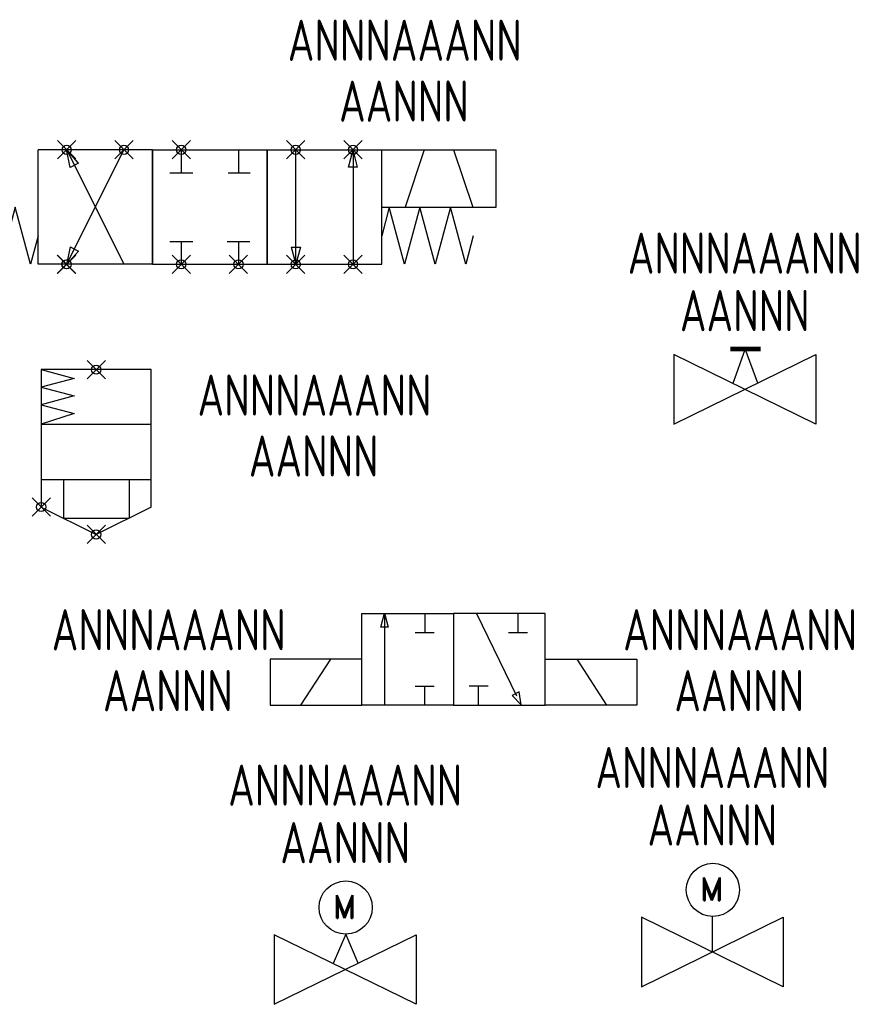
# Model space of a CAD drawing. Header units: millimetres. Extents: x 472 to 1299, y 510 to 798.
# Tile 67 of 69: x 1160 to 1197, y 584 to 627. Entities that reach past the tile are written whole.
import ezdxf
from ezdxf.enums import TextEntityAlignment as Align

# ---------------------------------------------------------------- set-up
doc = ezdxf.new("R2010")
doc.units = ezdxf.units.MM
doc.header["$LTSCALE"] = 4
doc.header["$PDMODE"] = 35
doc.header["$PDSIZE"] = 0.4
for name, color, linetype in [('AG_ABB_DESIGNATION', 7, 'Continuous'), ('AG_CUSTOM_DESIGNATION', 1, 'Continuous'), ('AG_GRAPH', 7, 'Continuous'), ('AG_KKS_DESIGNATION', 5, 'Continuous'), ('AG_NODE', 1, 'Continuous'), ('AG_SYS_DESIGNATION', 6, 'Continuous'), ('ARMATURA', 7, 'Continuous')]:
    doc.layers.add(name, color=color, linetype=linetype)
doc.layers.add('KKS_1', color=7, linetype='Continuous', lineweight=5)
doc.styles.add('ROMAND', font='romand')
doc.styles.add('SIMPLEX', font='simplex')
doc.styles.get("Standard").update_dxf_attribs({"font": 'ISOCP.SHX'})

# ---------------------------------------------------------------- blocks, each defined once
blk = doc.blocks.new('DVA08')
at = {"layer": 'AG_GRAPH', "color": 0, "linetype": 'ByBlock'}
for p, q in [((-0.500003, 7.5), (-1.833333, 2.499999)), ((0.833334, 2.5), (-0.500003, 7.5)), ((2.166665, 7.5), (0.833335, 2.5)), ((3.500004, 2.5), (2.166666, 7.5)), ((4.833332, 7.5), (3.500002, 2.5)), ((5.500001, 5), (4.833334, 7.500001)), ((-1.833331, 2.499999), (-2.499999, 5))]:
    blk.add_line(p, q, dxfattribs=at)
at = {"layer": 'AG_ABB_DESIGNATION', "style": 'SIMPLEX'}
blk.add_attdef('ABB_DESIGNATION', text='', height=3, dxfattribs=at).set_placement((2.5, -10), align=Align.CENTER)
at = {"layer": 'AG_CUSTOM_DESIGNATION', "style": 'SIMPLEX'}
blk.add_attdef('CUSTOM_DESIGNATION', text='', height=3, dxfattribs=at).set_placement((2.5, -10), align=Align.CENTER)
at = {"layer": 'AG_KKS_DESIGNATION', "style": 'SIMPLEX'}
for tag in ['KKS_DESIGNATION_ROW2', 'KKS_DESIGNATION']:
    blk.add_attdef(tag, text='', height=3, dxfattribs=at).set_placement((2.5, -10), align=Align.CENTER)
at = {"layer": 'AG_SYS_DESIGNATION', "style": 'SIMPLEX'}
blk.add_attdef('SYSTEM_DESIGNATION', text='', height=3, dxfattribs=at).set_placement((2.5, -15), align=Align.CENTER)
blk = doc.blocks.new('DVB06')
at = {"layer": 'AG_GRAPH', "color": 0, "linetype": 'ByBlock'}
for p, q in [((-2.5, 10), (-2.5, 0)), ((-2.5, 10), (7.5, 10)), ((-0.401923, 8.5), (0, 9.999997)), ((0.401922, 8.499999), (-0.000001, 9.999997)), ((0, 10), (0, 0)), ((4.999997, 0), (4.999997, 10)), ((7.5, 10), (7.5, 0)), ((-0.401924, 8.5), (0.401922, 8.5)), ((4.598073, 1.500001), (4.999996, 0.000001)), ((5.401921, 1.5), (4.598074, 1.5)), ((5.40192, 1.500001), (4.999997, 0)), ((-2.5, 0), (7.5, 0))]:
    blk.add_line(p, q, dxfattribs=at)
at = {"layer": 'AG_NODE'}
for p in [(0, 10), (5, 10), (0, 0), (5, 0)]:
    blk.add_point(p, dxfattribs=at)
at = {"layer": 'AG_ABB_DESIGNATION', "style": 'SIMPLEX'}
blk.add_attdef('ABB_DESIGNATION', text='', height=3, dxfattribs=at).set_placement((2.5, -10), align=Align.CENTER)
at = {"layer": 'AG_CUSTOM_DESIGNATION', "style": 'SIMPLEX'}
blk.add_attdef('CUSTOM_DESIGNATION', text='', height=3, dxfattribs=at).set_placement((2.5, -10), align=Align.CENTER)
at = {"layer": 'AG_KKS_DESIGNATION', "style": 'SIMPLEX'}
for tag in ['KKS_DESIGNATION_ROW2', 'KKS_DESIGNATION']:
    blk.add_attdef(tag, text='', height=3, dxfattribs=at).set_placement((2.5, -10), align=Align.CENTER)
at = {"layer": 'AG_SYS_DESIGNATION', "style": 'SIMPLEX'}
blk.add_attdef('SYSTEM_DESIGNATION', text='', height=3, dxfattribs=at).set_placement((2.5, -15), align=Align.CENTER)
blk = doc.blocks.new('DVB15')
at = {"layer": 'AG_GRAPH', "color": 0, "linetype": 'ByBlock'}
for p, q in [((-2.5, 10), (7.5, 10)), ((-2.5, 10), (-2.5, 0)), ((0, 10), (0, 8)), ((7.5, 10), (7.5, 0)), ((-1, 8), (1, 8)), ((-1, 2), (1, 2)), ((0, 2), (0, 0)), ((4, 2), (6, 2)), ((5, 2), (5, 0)), ((-2.5, 0), (7.5, 0))]:
    blk.add_line(p, q, dxfattribs=at)
at = {"layer": 'AG_NODE'}
for p in [(0, 10), (0, 0), (5, 0)]:
    blk.add_point(p, dxfattribs=at)
at = {"layer": 'AG_ABB_DESIGNATION', "style": 'SIMPLEX'}
blk.add_attdef('ABB_DESIGNATION', text='', height=3, dxfattribs=at).set_placement((2.5, -10), align=Align.CENTER)
at = {"layer": 'AG_CUSTOM_DESIGNATION', "style": 'SIMPLEX'}
blk.add_attdef('CUSTOM_DESIGNATION', text='', height=3, dxfattribs=at).set_placement((2.5, -10), align=Align.CENTER)
at = {"layer": 'AG_KKS_DESIGNATION', "style": 'SIMPLEX'}
for tag in ['KKS_DESIGNATION_ROW2', 'KKS_DESIGNATION']:
    blk.add_attdef(tag, text='', height=3, dxfattribs=at).set_placement((2.5, -10), align=Align.CENTER)
at = {"layer": 'AG_SYS_DESIGNATION', "style": 'SIMPLEX'}
blk.add_attdef('SYSTEM_DESIGNATION', text='', height=3, dxfattribs=at).set_placement((2.5, -15), align=Align.CENTER)
blk = doc.blocks.new('ROZDZIELACZ 3')
at = {"layer": 'ARMATURA', "linetype": 'ByBlock'}
for p, q in [((3.749, 5), (-1.251, 5)), ((-1.251, 0), (-1.251, 5)), ((0.517, 4.415), (-0.009, 5.007)), ((0.151, 4.231), (-0.009, 5.007)), ((-0.008, -0.006), (2.498, 4.991)), ((-0.001, 5), (2.499, 0)), ((3.749, 0), (3.749, 5)), ((13.749, 5), (18.749, 5)), ((15.608, 5), (14.773, 2.5)), ((16.889, 5), (17.724, 2.5)), ((18.749, 2.5), (18.749, 5)), ((0.517, 4.415), (0.151, 4.231)), ((13.749, 2.5), (18.749, 2.5)), ((0.147, 0.761), (-0.012, -0.013)), ((0.512, 0.578), (-0.012, -0.013)), ((0.147, 0.761), (0.512, 0.578)), ((3.749, 0), (-1.251, 0))]:
    blk.add_line(p, q, dxfattribs=at)
at = {"layer": 'ARMATURA'}
for p, q in [((7.499, 5), (7.499, 4.001)), ((7.045, 4.001), (8.013, 4.001))]:
    blk.add_line(p, q, dxfattribs=at)
for p in [(-0.001, 5), (2.499, 5), (-0.009, 0), (-0.001, 0)]:
    blk.add_point(p, dxfattribs=at)
at = {"layer": 'ARMATURA', "xscale": 0.5, "yscale": 0.5, "zscale": 0.5}
blk.add_blockref('DVB15', (4.999, 0), dxfattribs=at)
at = {"layer": 'ARMATURA', "xscale": -0.5, "yscale": 0.5, "zscale": 0.5, "rotation": 180}
for name, p in [('DVB06', (9.999, 5)), ('DVA08', (-4.001, 3.75)), ('DVA08', (14.999, 3.75))]:
    blk.add_blockref(name, p, dxfattribs=at)
at = {"layer": 'KKS_1', "color": 7, "width": 0.8}
for tag, p in [('KKS_1_POCZ', (14.757, 8.883)), ('KKS_1_KONIEC', (14.719, 6.224))]:
    blk.add_attdef(tag, text='', height=1.8, dxfattribs=at).set_placement(p, align=Align.CENTER)
at = {"layer": 'KKS_1', "color": 7, "width": 0.8, "flags": 1}
for tag, p, height in [('OPIS', (6.815, 3.545), 1.5), ('KKS_1_PEŁNY', (6.802, -1.567), 2.5)]:
    blk.add_attdef(tag, p, '', height=height, dxfattribs=at)
blk = doc.blocks.new('ZAW ZWR')
at = {"layer": 'ARMATURA', "color": 0, "linetype": 'ByBlock'}
for p, q in [((-2.4, 7.2), (-2.4, 1.2)), ((-2.4, 7.2), (-0.96, 6.816)), ((2.4, 7.2), (-2.4, 7.2)), ((2.4, 1.2), (2.4, 7.2)), ((-0.96, 6.816), (-2.4, 6.432)), ((-2.4, 6.432), (-0.96, 6.048)), ((-0.96, 6.048), (-2.4, 5.664)), ((-2.4, 5.664), (-0.96, 5.28)), ((-0.96, 5.28), (-2.4, 4.813)), ((2.4, 4.8), (-2.4, 4.8)), ((-2.4, 2.4), (2.4, 2.4)), ((-1.433, 2.4), (-1.433, 0.717)), ((1.433, 2.4), (1.433, 0.717)), ((-2.4, 1.2), (0, 0)), ((2.4, 1.2), (0, 0)), ((-1.433, 0.717), (1.433, 0.717))]:
    blk.add_line(p, q, dxfattribs=at)
at = {"layer": 'ARMATURA'}
for p in [(0, 7.2), (-2.4, 1.2), (0, 0)]:
    blk.add_point(p, dxfattribs=at)
at = {"layer": 'KKS_1', "color": 7, "width": 0.8}
for tag, p in [('KKS_1_POCZ', (9.532, 5.183)), ('KKS_1_KONIEC', (9.494, 2.524))]:
    blk.add_attdef(tag, text='', height=1.8, dxfattribs=at).set_placement(p, align=Align.CENTER)
at = {"layer": 'KKS_1', "color": 7, "width": 0.8, "flags": 1}
for tag, p, height in [('OPIS', (1.59, -0.155), 1.5), ('KKS_1_PEŁNY', (1.576, -3.601), 2.5)]:
    blk.add_attdef(tag, p, '', height=height, dxfattribs=at)
blk = doc.blocks.new('ROZDZIELACZ 4')
at = {"layer": 'ARMATURA'}
for p, q in [((1.749, 4), (1.749, 3.168)), ((1.334, 3.168), (2.165, 3.168)), ((1.334, 0.832), (2.165, 0.832)), ((1.749, 0), (1.749, 0.832))]:
    blk.add_line(p, q, dxfattribs=at)
for points in [[(-0.992, 4), (3.008, 4), (3.008, 0), (-0.992, 0)], [(-0.007, 4.019), (0.149, 3.398), (-0.159, 3.398)], [(-0.992, 2), (-4.992, 2), (-4.992, 0), (-0.992, 0)]]:
    blk.add_lwpolyline(points, close=True, dxfattribs=at)
for points in [[(-0.005, 4.002), (0, 0)], [(-2.369, 2), (-3.672, 0)]]:
    blk.add_lwpolyline(points, dxfattribs=at)
at = {"layer": 'KKS_1', "color": 7, "width": 0.8}
for tag, p in [('KKS_1_POCZ', (-9.424, 2.388)), ('KKS_1_KONIEC', (-9.462, -0.271))]:
    blk.add_attdef(tag, text='', height=1.8, dxfattribs=at).set_placement(p, align=Align.CENTER)
at = {"layer": 'KKS_1', "color": 7, "width": 0.8, "flags": 1}
for tag, p, height in [('OPIS', (-17.367, -2.95), 1.5), ('KKS_1_PEŁNY', (-17.38, -6.396), 2.5)]:
    blk.add_attdef(tag, p, '', height=height, dxfattribs=at)
blk = doc.blocks.new('ROZDZIELACZ 5')
at = {"layer": 'ARMATURA'}
for p, q in [((2.812, 4), (2.812, 3.168)), ((2.396, 3.168), (3.228, 3.168)), ((0.68, 0.832), (1.511, 0.832)), ((1.095, 0), (1.095, 0.832))]:
    blk.add_line(p, q, dxfattribs=at)
for points in [[(0, 0), (4, 0), (4, 4), (0, 4)], [(4, 2), (8, 2), (8, 0), (4, 0)], [(2.952, 0.005), (2.867, 0.568), (2.56, 0.418)]]:
    blk.add_lwpolyline(points, close=True, dxfattribs=at)
for points in [[(1, 4), (2.756, 0.406)], [(5.377, 2), (6.68, 0)]]:
    blk.add_lwpolyline(points, dxfattribs=at)
at = {"layer": 'KKS_1', "color": 7, "width": 0.8}
for tag, p in [('KKS_1_POCZ', (12.509, 2.383)), ('KKS_1_KONIEC', (12.47, -0.276))]:
    blk.add_attdef(tag, text='', height=1.8, dxfattribs=at).set_placement(p, align=Align.CENTER)
at = {"layer": 'KKS_1', "color": 7, "width": 0.8, "flags": 1}
for tag, p, height in [('OPIS', (4.566, -2.955), 1.5), ('KKS_1_PEŁNY', (4.553, -6.401), 2.5)]:
    blk.add_attdef(tag, p, '', height=height, dxfattribs=at)
blk = doc.blocks.new('ZR_G1')
at = {"linetype": 'Continuous'}
blk.add_lwpolyline([(3.096, 1.52), (3.096, -1.52), (-3.096, 1.52), (-3.096, -1.52), (3.096, 1.52)], dxfattribs=at)
for points in [[(0.024, 1.547), (-0.525, 0.258)], [(0.565, 0.277), (0.024, 1.547)]]:
    blk.add_lwpolyline(points)
blk.add_circle((0.024, 2.707), 1.161)
at = {"style": 'ROMAND'}
blk.add_text('M', height=1, dxfattribs=at).set_placement((-0.538, 2.247))
at = {"layer": 'KKS_1', "color": 7, "width": 0.8}
for tag, p in [('KKS_1_POCZ', (0, 7.148)), ('KKS_1_KONIEC', (0, 4.638))]:
    blk.add_attdef(tag, text='', height=1.8, dxfattribs=at).set_placement(p, align=Align.CENTER)
at = {"layer": 'KKS_1', "color": 7, "width": 0.8, "flags": 1}
blk.add_attdef('OPIS', (-6.34, -0.071), '', height=1.5, dxfattribs=at)
blk.add_attdef('KKS_1_PEŁNY', text='', height=2.5, dxfattribs=at).set_placement((0, -3.937), align=Align.CENTER)
blk = doc.blocks.new('ZO_G1')
blk.add_line((0, 0), (0, 1.547))
at = {"linetype": 'Continuous'}
blk.add_lwpolyline([(3.096, 1.52), (3.096, -1.52), (-3.096, 1.52), (-3.096, -1.52), (3.096, 1.52)], dxfattribs=at)
blk.add_circle((0.024, 2.707), 1.161)
at = {"style": 'ROMAND'}
blk.add_text('M', height=1, dxfattribs=at).set_placement((-0.538, 2.247))
at = {"layer": 'KKS_1', "color": 7, "width": 0.8}
for tag, p in [('KKS_1_POCZ', (0, 7.148)), ('KKS_1_KONIEC', (0, 4.638))]:
    blk.add_attdef(tag, text='', height=1.8, dxfattribs=at).set_placement(p, align=Align.CENTER)
at = {"layer": 'KKS_1', "color": 7, "width": 0.8, "flags": 1}
blk.add_attdef('OPIS', (-6.34, 2.121), '', height=1.5, dxfattribs=at)
blk.add_attdef('KKS_1_PEŁNY', text='', height=2.5, dxfattribs=at).set_placement((0, -3.937), align=Align.CENTER)
blk = doc.blocks.new('ZR_RG1')
at = {"linetype": 'Continuous', "const_width": 0.2}
blk.add_lwpolyline([(-0.627, 1.764), (0.689, 1.764)], dxfattribs=at)
for points in [[(0.024, 1.766), (-0.525, 0.258)], [(0.565, 0.277), (0.024, 1.766)]]:
    blk.add_lwpolyline(points)
at = {"linetype": 'Continuous'}
blk.add_lwpolyline([(3.096, 1.52), (3.096, -1.52), (-3.096, 1.52), (-3.096, -1.52), (3.096, 1.52)], dxfattribs=at)
at = {"layer": 'KKS_1', "color": 7, "width": 0.8}
for tag, p in [('KKS_1_POCZ', (0, 5.046)), ('KKS_1_KONIEC', (0, 2.536))]:
    blk.add_attdef(tag, text='', height=1.8, dxfattribs=at).set_placement(p, align=Align.CENTER)
at = {"layer": 'KKS_1', "color": 7, "width": 0.8, "flags": 1}
blk.add_attdef('OPIS', (-6.34, 0.377), '', height=1.5, dxfattribs=at)
blk.add_attdef('KKS_1_PEŁNY', text='', height=2.5, dxfattribs=at).set_placement((0, -2.786), align=Align.CENTER)

msp = doc.modelspace()

# ---------------------------------------------------------------- block references
for name, p, values in [('ROZDZIELACZ 3', (1161.944, 616.25), {'KKS_1_KONIEC': 'AANNN', 'KKS_1_POCZ': 'ANNNAAANN'}), ('ZR_RG1', (1191.542, 610.79), {'KKS_1_KONIEC': 'AANNN', 'KKS_1_POCZ': 'ANNNAAANN'}), ('ZAW ZWR', (1163.231, 604.453), {'KKS_1_POCZ': 'ANNNAAANN', 'KKS_1_KONIEC': 'AANNN'}), ('ROZDZIELACZ 4', (1175.821, 597.002), {'KKS_1_POCZ': 'ANNNAAANN', 'KKS_1_KONIEC': 'AANNN'}), ('ROZDZIELACZ 5', (1178.829, 597.007), {'KKS_1_POCZ': 'ANNNAAANN', 'KKS_1_KONIEC': 'AANNN'}), ('ZO_G1', (1190.128, 586.227), {'KKS_1_POCZ': 'ANNNAAANN', 'KKS_1_KONIEC': 'AANNN'}), ('ZR_G1', (1174.099, 585.457), {'KKS_1_KONIEC': 'AANNN', 'KKS_1_POCZ': 'ANNNAAANN'})]:
    msp.add_blockref(name, p).add_auto_attribs(values)

doc.saveas('drawing.dxf')
